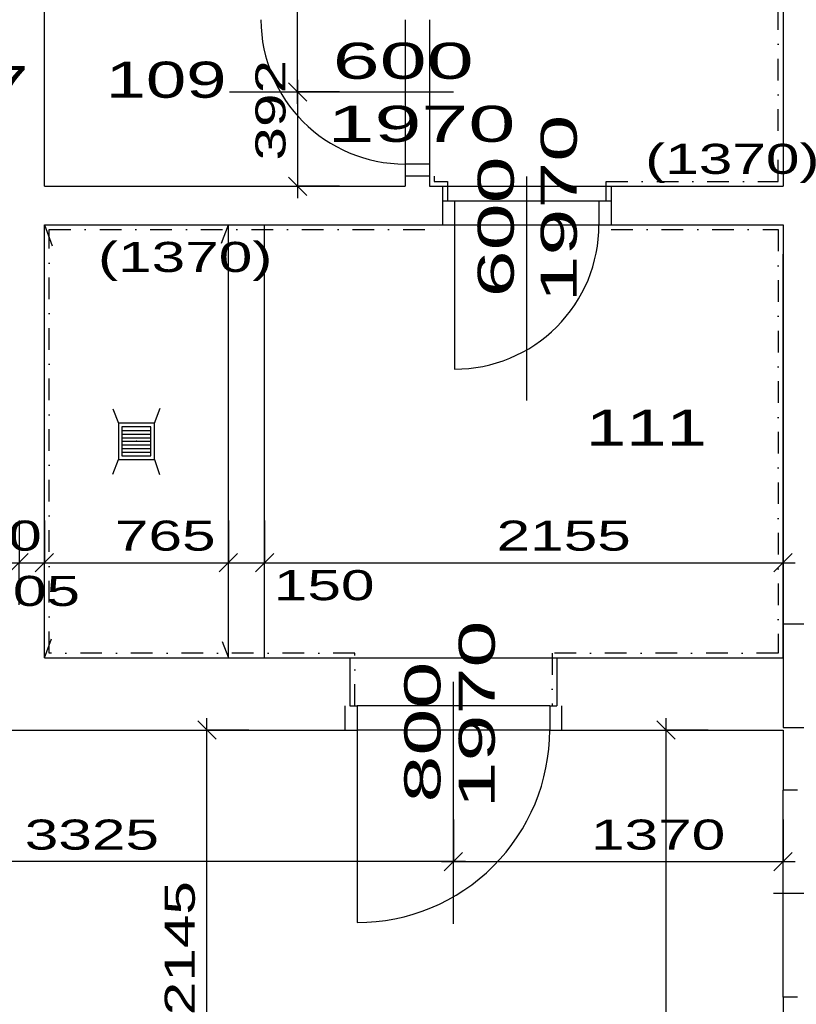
# Model space of a CAD drawing. Extents: x -196363 to 396902, y -489949 to -260582.
# Tile 22 of 256: x 18045 to 21273, y -381833 to -377740. Entities that reach past the tile are written whole.
import ezdxf

# ---------------------------------------------------------------- set-up
doc = ezdxf.new("R2010")
doc.units = 0
doc.header["$MEASUREMENT"] = 0
doc.linetypes.add('DOTDASH', pattern=[1, 0.3, -0.2, 0, -0.2, 0.3])
for name, color, linetype in [('dvere', 1, 'Continuous'), ('koty', 1, 'Continuous'), ('legenda', 1, 'Continuous'), ('noszdiv', 1, 'Continuous'), ('obklady', 14, 'Continuous'), ('popdver', 6, 'Continuous')]:
    doc.layers.add(name, color=color, linetype=linetype)
doc.styles.add('SPIRITTXTSTYLE1', font='ROMAN')
doc.styles.add('SPIRITTXTSTYLE2', font='txt')
doc.linetypes.add('CERCH2', pattern='A,0,-1,[17,dur+dsp vaclavov.shx,S=0.003401,R=0,X=-1,Y=0],0', length=1)
doc.dimstyles.new('SPIRITSTYLE158', dxfattribs={"dimtxt": 125, "dimasz": 12.7, "dimexe": 175, "dimexo": 7969.395996, "dimgap": 50, "dimtad": 1, "dimdec": 3, "dimzin": 0, "dimdsep": 46, "dimlunit": 7, "dimtxsty": 'SPIRITTXTSTYLE1', "dimblk1": '_TICKMARKS158', "dimblk2": '_TICKMARKS158', "dimsah": 1, "dimcen": 0.09, "dimdle": 50, "dimclrd": 1, "dimclre": 1, "dimclrt": 1, "dimadec": 0, "dimazin": 0, "dimtfac": 1, "dimtdec": 4, "dimtofl": 0, "dimtmove": 1, "dimatfit": 0, "dimfxl": 0, "dimtolj": 1, "dimtzin": 0, "dimarcsym": 0})
doc.dimstyles.new('SPIRITSTYLE26', dxfattribs={"dimtxt": 125, "dimasz": 12.7, "dimexe": 175, "dimexo": -175, "dimgap": 50, "dimtad": 1, "dimdec": 3, "dimzin": 0, "dimdsep": 46, "dimlunit": 7, "dimtxsty": 'SPIRITTXTSTYLE1', "dimblk1": '_TICKMARKS26', "dimblk2": '_TICKMARKS26', "dimsah": 1, "dimcen": 0.09, "dimdle": 50, "dimclrd": 1, "dimclre": 1, "dimclrt": 1, "dimadec": 0, "dimazin": 0, "dimtfac": 1, "dimtdec": 4, "dimtofl": 0, "dimtmove": 1, "dimatfit": 0, "dimfxl": 0, "dimtolj": 1, "dimtzin": 0, "dimarcsym": 0})
doc.dimstyles.new('SPIRITSTYLE82', dxfattribs={"dimtxt": 125, "dimasz": 12.7, "dimexe": 175, "dimexo": 144.744827, "dimgap": 50, "dimtad": 1, "dimdec": 3, "dimzin": 0, "dimdsep": 46, "dimlunit": 7, "dimtxsty": 'SPIRITTXTSTYLE1', "dimblk1": '_TICKMARKS82', "dimblk2": '_TICKMARKS82', "dimsah": 1, "dimcen": 0.09, "dimdle": 50, "dimclrd": 1, "dimclre": 1, "dimclrt": 1, "dimadec": 0, "dimazin": 0, "dimtfac": 1, "dimtdec": 4, "dimtofl": 0, "dimtmove": 1, "dimatfit": 0, "dimfxl": 0, "dimtolj": 1, "dimtzin": 0, "dimarcsym": 0})
doc.dimstyles.new('SPIRITSTYLE83', dxfattribs={"dimtxt": 125, "dimasz": 12.7, "dimexe": 175, "dimexo": 83.61367, "dimgap": 50, "dimtad": 1, "dimdec": 3, "dimzin": 0, "dimdsep": 46, "dimlunit": 7, "dimtxsty": 'SPIRITTXTSTYLE1', "dimblk1": '_TICKMARKS83', "dimblk2": '_TICKMARKS83', "dimsah": 1, "dimcen": 0.09, "dimdle": 50, "dimclrd": 1, "dimclre": 1, "dimclrt": 1, "dimadec": 0, "dimazin": 0, "dimtfac": 1, "dimtdec": 4, "dimtofl": 0, "dimtmove": 1, "dimatfit": 0, "dimfxl": 0, "dimtolj": 1, "dimtzin": 0, "dimarcsym": 0})
doc.dimstyles.new('SPIRITSTYLE85', dxfattribs={"dimtxt": 125, "dimasz": 12.7, "dimexe": 175, "dimexo": 220.510742, "dimgap": 50, "dimtad": 1, "dimdec": 3, "dimzin": 0, "dimdsep": 46, "dimlunit": 7, "dimtxsty": 'SPIRITTXTSTYLE1', "dimblk1": '_TICKMARKS85', "dimblk2": '_TICKMARKS85', "dimsah": 1, "dimcen": 0.09, "dimdle": 50, "dimclrd": 1, "dimclre": 1, "dimclrt": 1, "dimadec": 0, "dimazin": 0, "dimtfac": 1, "dimtdec": 4, "dimtofl": 0, "dimtmove": 1, "dimatfit": 0, "dimfxl": 0, "dimtolj": 1, "dimtzin": 0, "dimarcsym": 0})
doc.dimstyles.new('SPIRITSTYLE88', dxfattribs={"dimtxt": 125, "dimasz": 12.7, "dimexe": 175, "dimexo": 107.674217, "dimgap": 50, "dimtad": 1, "dimdec": 3, "dimzin": 0, "dimdsep": 46, "dimlunit": 7, "dimtxsty": 'SPIRITTXTSTYLE1', "dimblk1": '_TICKMARKS88', "dimblk2": '_TICKMARKS88', "dimsah": 1, "dimcen": 0.09, "dimdle": 50, "dimclrd": 1, "dimclre": 1, "dimclrt": 1, "dimadec": 0, "dimazin": 0, "dimtfac": 1, "dimtdec": 4, "dimtofl": 0, "dimtmove": 1, "dimatfit": 0, "dimfxl": 0, "dimtolj": 1, "dimtzin": 0, "dimarcsym": 0})
doc.dimstyles.new('SPIRITSTYLE89', dxfattribs={"dimtxt": 125, "dimasz": 12.7, "dimexe": 175, "dimexo": 206.334869, "dimgap": 50, "dimtad": 1, "dimdec": 3, "dimzin": 0, "dimdsep": 46, "dimlunit": 7, "dimtxsty": 'SPIRITTXTSTYLE1', "dimblk1": '_TICKMARKS89', "dimblk2": '_TICKMARKS89', "dimsah": 1, "dimcen": 0.09, "dimdle": 50, "dimclrd": 1, "dimclre": 1, "dimclrt": 1, "dimadec": 0, "dimazin": 0, "dimtfac": 1, "dimtdec": 4, "dimtofl": 0, "dimtmove": 1, "dimatfit": 0, "dimfxl": 0, "dimtolj": 1, "dimtzin": 0, "dimarcsym": 0})

# ---------------------------------------------------------------- blocks, each defined once
blk = doc.blocks.new('_TICKMARKS82')
at = {"color": 1, "linetype": 'Continuous'}
blk.add_line((-3, -3), (3, 3), dxfattribs=at)
blk = doc.blocks.new('*D171')
at = {"color": 1, "linetype": 'Continuous', "ltscale": 300}
for p, q in [((18823.3, -382887.9, 1723.8), (18823.3, -380642.9, 1723.8)), ((18648.3, -380692.9, 1723.8), (18823.3, -380692.9, 1723.8)), ((18998.3, -380692.9, 1723.8), (18823.3, -380692.9, 1723.8)), ((18648.3, -382837.9, 1723.8), (18823.3, -382837.9, 1723.8)), ((18998.3, -382837.9, 1723.8), (18823.3, -382837.9, 1723.8))]:
    blk.add_line(p, q, dxfattribs=at)
at = {"color": 1, "linetype": 'Continuous', "ltscale": 300, "xscale": 12.69999980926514, "yscale": 12.69999980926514, "zscale": 12.69999980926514}
for p, rotation in [((18823.3, -380692.9, 1723.8), 90.00000250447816), ((18823.3, -382837.9, 1723.8), 270.0000006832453)]:
    blk.add_blockref('_TICKMARKS82', p, dxfattribs=dict(at, rotation=rotation))
at = {"color": 1, "linetype": 'Continuous', "ltscale": 300, "style": 'SPIRITTXTSTYLE1', "width": 1.5}
blk.add_text('2145', height=125, rotation=90, dxfattribs=at).set_placement((18773.3, -381878.5, 1723.8))
blk = doc.blocks.new('_TICKMARKS83')
at = {"color": 1, "linetype": 'Continuous'}
blk.add_line((-3, -3), (3, 3), dxfattribs=at)
blk = doc.blocks.new('*D173')
at = {"color": 1, "linetype": 'Continuous', "ltscale": 300}
for p, q in [((19848, -381064.9, 1723.8), (19848, -381239.9, 1723.8)), ((21218, -381064.9, 1723.8), (21218, -381239.9, 1723.8)), ((19798, -381239.9, 1723.8), (21268, -381239.9, 1723.8)), ((19848, -381414.9, 1723.8), (19848, -381239.9, 1723.8)), ((21218, -381414.9, 1723.8), (21218, -381239.9, 1723.8))]:
    blk.add_line(p, q, dxfattribs=at)
at = {"color": 1, "linetype": 'Continuous', "ltscale": 300, "xscale": 12.69999980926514, "yscale": 12.69999980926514, "zscale": 12.69999980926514, "rotation": 180.0000050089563}
blk.add_blockref('_TICKMARKS83', (19848, -381239.9, 1723.8), dxfattribs=at)
at = {"color": 1, "linetype": 'Continuous', "ltscale": 300, "xscale": 12.69999980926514, "yscale": 12.69999980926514, "zscale": 12.69999980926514}
blk.add_blockref('_TICKMARKS83', (21218, -381239.9, 1723.8), dxfattribs=at)
at = {"color": 1, "linetype": 'Continuous', "ltscale": 300, "style": 'SPIRITTXTSTYLE1', "width": 1.5}
blk.add_text('1370', height=125, dxfattribs=at).set_placement((20419.9, -381190, 1723.8))
blk = doc.blocks.new('_TICKMARKS26')
at = {"color": 1, "linetype": 'Continuous'}
blk.add_line((-3, -3), (3, 3), dxfattribs=at)
blk = doc.blocks.new('*D174')
at = {"color": 1, "linetype": 'Continuous', "ltscale": 300}
for p, q in [((16523, -381064.9, 1723.8), (16523, -381239.9, 1723.8)), ((19848, -381064.9, 1723.8), (19848, -381239.9, 1723.8)), ((19898, -381239.9, 1723.8), (16473, -381239.9, 1723.8)), ((16523, -381414.9, 1723.8), (16523, -381239.9, 1723.8)), ((19848, -381414.9, 1723.8), (19848, -381239.9, 1723.8))]:
    blk.add_line(p, q, dxfattribs=at)
at = {"color": 1, "linetype": 'Continuous', "ltscale": 300, "xscale": 12.69999980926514, "yscale": 12.69999980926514, "zscale": 12.69999980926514}
for p, rotation in [((16523, -381239.9, 1723.8), 180.0000050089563), ((19848, -381239.9, 1723.8), 360.0000100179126)]:
    blk.add_blockref('_TICKMARKS26', p, dxfattribs=dict(at, rotation=rotation))
at = {"color": 1, "linetype": 'Continuous', "ltscale": 300, "style": 'SPIRITTXTSTYLE1', "width": 1.5}
blk.add_text('3325', height=125, rotation=360, dxfattribs=at).set_placement((18066.5, -381190, 1723.8))
blk = doc.blocks.new('*D177')
at = {"color": 1, "linetype": 'Continuous', "ltscale": 300}
for p, q in [((17573, -379822.4, 1723.8), (17573, -379997.4, 1723.8)), ((18043, -379822.4, 1723.8), (18043, -379997.4, 1723.8)), ((17523, -379997.4, 1723.8), (18093, -379997.4, 1723.8)), ((17573, -380172.4, 1723.8), (17573, -379997.4, 1723.8)), ((18043, -380172.4, 1723.8), (18043, -379997.4, 1723.8))]:
    blk.add_line(p, q, dxfattribs=at)
at = {"color": 1, "linetype": 'Continuous', "ltscale": 300, "xscale": 12.69999980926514, "yscale": 12.69999980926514, "zscale": 12.69999980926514, "rotation": 180.0000050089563}
blk.add_blockref('_TICKMARKS26', (17573, -379997.4, 1723.8), dxfattribs=at)
at = {"color": 1, "linetype": 'Continuous', "ltscale": 300, "xscale": 12.69999980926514, "yscale": 12.69999980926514, "zscale": 12.69999980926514}
blk.add_blockref('_TICKMARKS26', (18043, -379997.4, 1723.8), dxfattribs=at)
at = {"color": 1, "linetype": 'Continuous', "ltscale": 300, "style": 'SPIRITTXTSTYLE1', "width": 1.5}
blk.add_text('470', height=125, dxfattribs=at).set_placement((17718.7, -379947.4, 1723.8))
blk = doc.blocks.new('*D178')
at = {"color": 1, "linetype": 'Continuous', "ltscale": 300}
for p, q in [((18043, -379822.4, 1723.8), (18043, -379997.4, 1723.8)), ((18148, -379822.4, 1723.8), (18148, -379997.4, 1723.8)), ((17993, -379997.4, 1723.8), (18198, -379997.4, 1723.8)), ((18043, -380172.4, 1723.8), (18043, -379997.4, 1723.8)), ((18148, -380172.4, 1723.8), (18148, -379997.4, 1723.8))]:
    blk.add_line(p, q, dxfattribs=at)
at = {"color": 1, "linetype": 'Continuous', "ltscale": 300, "xscale": 12.69999980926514, "yscale": 12.69999980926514, "zscale": 12.69999980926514, "rotation": 180.0000050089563}
blk.add_blockref('_TICKMARKS26', (18043, -379997.4, 1723.8), dxfattribs=at)
at = {"color": 1, "linetype": 'Continuous', "ltscale": 300, "xscale": 12.69999980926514, "yscale": 12.69999980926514, "zscale": 12.69999980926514}
blk.add_blockref('_TICKMARKS26', (18148, -379997.4, 1723.8), dxfattribs=at)
at = {"color": 1, "linetype": 'Continuous', "ltscale": 300, "style": 'SPIRITTXTSTYLE1', "width": 1.5}
blk.add_text('105', height=125, dxfattribs=at).set_placement((17877.8, -380177.2, 1723.8))
blk = doc.blocks.new('*D179')
at = {"color": 1, "linetype": 'Continuous', "ltscale": 300}
for p, q in [((18148, -379822.4, 1723.8), (18148, -379997.4, 1723.8)), ((18913, -379822.4, 1723.8), (18913, -379997.4, 1723.8)), ((18098, -379997.4, 1723.8), (18963, -379997.4, 1723.8)), ((18148, -380172.4, 1723.8), (18148, -379997.4, 1723.8)), ((18913, -380172.4, 1723.8), (18913, -379997.4, 1723.8))]:
    blk.add_line(p, q, dxfattribs=at)
at = {"color": 1, "linetype": 'Continuous', "ltscale": 300, "xscale": 12.69999980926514, "yscale": 12.69999980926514, "zscale": 12.69999980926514, "rotation": 180.0000050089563}
blk.add_blockref('_TICKMARKS26', (18148, -379997.4, 1723.8), dxfattribs=at)
at = {"color": 1, "linetype": 'Continuous', "ltscale": 300, "xscale": 12.69999980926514, "yscale": 12.69999980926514, "zscale": 12.69999980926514}
blk.add_blockref('_TICKMARKS26', (18913, -379997.4, 1723.8), dxfattribs=at)
at = {"color": 1, "linetype": 'Continuous', "ltscale": 300, "style": 'SPIRITTXTSTYLE1', "width": 1.5}
blk.add_text('765', height=125, dxfattribs=at).set_placement((18441.2, -379947.4, 1723.8))
blk = doc.blocks.new('*D180')
at = {"color": 1, "linetype": 'Continuous', "ltscale": 300}
for p, q in [((18913, -379822.4, 1723.8), (18913, -379997.4, 1723.8)), ((19063, -379822.4, 1723.8), (19063, -379997.4, 1723.8)), ((18863, -379997.4, 1723.8), (19113, -379997.4, 1723.8)), ((18913, -380172.4, 1723.8), (18913, -379997.4, 1723.8)), ((19063, -380172.4, 1723.8), (19063, -379997.4, 1723.8))]:
    blk.add_line(p, q, dxfattribs=at)
at = {"color": 1, "linetype": 'Continuous', "ltscale": 300, "xscale": 12.69999980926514, "yscale": 12.69999980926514, "zscale": 12.69999980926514, "rotation": 180.0000050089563}
blk.add_blockref('_TICKMARKS26', (18913, -379997.4, 1723.8), dxfattribs=at)
at = {"color": 1, "linetype": 'Continuous', "ltscale": 300, "xscale": 12.69999980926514, "yscale": 12.69999980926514, "zscale": 12.69999980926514}
blk.add_blockref('_TICKMARKS26', (19063, -379997.4, 1723.8), dxfattribs=at)
at = {"color": 1, "linetype": 'Continuous', "ltscale": 300, "style": 'SPIRITTXTSTYLE1', "width": 1.5}
blk.add_text('150', height=125, dxfattribs=at).set_placement((19101.8, -380153.3, 1723.8))
blk = doc.blocks.new('_TICKMARKS85')
at = {"color": 1, "linetype": 'Continuous'}
blk.add_line((-3, -3), (3, 3), dxfattribs=at)
blk = doc.blocks.new('*D181')
at = {"color": 1, "linetype": 'Continuous', "ltscale": 300}
for p, q in [((19063, -379822.4, 1723.8), (19063, -379997.4, 1723.8)), ((21218, -379822.4, 1723.8), (21218, -379997.4, 1723.8)), ((19013, -379997.4, 1723.8), (21268, -379997.4, 1723.8)), ((19063, -380172.4, 1723.8), (19063, -379997.4, 1723.8)), ((21218, -380172.4, 1723.8), (21218, -379997.4, 1723.8))]:
    blk.add_line(p, q, dxfattribs=at)
at = {"color": 1, "linetype": 'Continuous', "ltscale": 300, "xscale": 12.69999980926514, "yscale": 12.69999980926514, "zscale": 12.69999980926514, "rotation": 180.0000050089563}
blk.add_blockref('_TICKMARKS85', (19063, -379997.4, 1723.8), dxfattribs=at)
at = {"color": 1, "linetype": 'Continuous', "ltscale": 300, "xscale": 12.69999980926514, "yscale": 12.69999980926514, "zscale": 12.69999980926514}
blk.add_blockref('_TICKMARKS85', (21218, -379997.4, 1723.8), dxfattribs=at)
at = {"color": 1, "linetype": 'Continuous', "ltscale": 300, "style": 'SPIRITTXTSTYLE1', "width": 1.5}
blk.add_text('2155', height=125, dxfattribs=at).set_placement((20027.4, -379947.4, 1723.8))
blk = doc.blocks.new('_TICKMARKS88')
at = {"color": 1, "linetype": 'Continuous'}
blk.add_line((-3, -3), (3, 3), dxfattribs=at)
blk = doc.blocks.new('*D189')
at = {"color": 1, "linetype": 'Continuous', "ltscale": 300}
for p, q in [((19200.1, -377990.4, 1723.8), (19200.1, -378482.9, 1723.8)), ((19025.1, -378040.4, 1723.8), (19200.1, -378040.4, 1723.8)), ((19375.1, -378040.4, 1723.8), (19200.1, -378040.4, 1723.8)), ((19025.1, -378432.9, 1723.8), (19200.1, -378432.9, 1723.8)), ((19375.1, -378432.9, 1723.8), (19200.1, -378432.9, 1723.8))]:
    blk.add_line(p, q, dxfattribs=at)
at = {"color": 1, "linetype": 'Continuous', "ltscale": 300, "xscale": 12.69999980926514, "yscale": 12.69999980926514, "zscale": 12.69999980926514}
for p, rotation in [((19200.1, -378040.4, 1723.8), 90.00000250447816), ((19200.1, -378432.9, 1723.8), -90.00000250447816)]:
    blk.add_blockref('_TICKMARKS88', p, dxfattribs=dict(at, rotation=rotation))
at = {"color": 1, "linetype": 'Continuous', "ltscale": 300, "style": 'SPIRITTXTSTYLE1', "width": 1.5}
blk.add_text('392', height=125, rotation=450, dxfattribs=at).set_placement((19150.1, -378326, 1723.8))
blk = doc.blocks.new('*D190')
at = {"color": 1, "linetype": 'Continuous', "ltscale": 300}
for p, q in [((19200.1, -378090.4, 1723.8), (19200.1, -377105.4, 1723.8)), ((19025.1, -377155.4, 1723.8), (19200.1, -377155.4, 1723.8)), ((19375.1, -377155.4, 1723.8), (19200.1, -377155.4, 1723.8)), ((19025.1, -378040.4, 1723.8), (19200.1, -378040.4, 1723.8)), ((19375.1, -378040.4, 1723.8), (19200.1, -378040.4, 1723.8))]:
    blk.add_line(p, q, dxfattribs=at)
at = {"color": 1, "linetype": 'Continuous', "ltscale": 300, "xscale": 12.69999980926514, "yscale": 12.69999980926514, "zscale": 12.69999980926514}
for p, rotation in [((19200.1, -377155.4, 1723.8), 90.00000250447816), ((19200.1, -378040.4, 1723.8), 270.0000006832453)]:
    blk.add_blockref('_TICKMARKS26', p, dxfattribs=dict(at, rotation=rotation))
at = {"color": 1, "linetype": 'Continuous', "ltscale": 300, "style": 'SPIRITTXTSTYLE1', "width": 1.5}
blk.add_text('885', height=125, rotation=90, dxfattribs=at).set_placement((19150.1, -377687.2, 1723.8))
blk = doc.blocks.new('_TICKMARKS89')
at = {"color": 1, "linetype": 'Continuous'}
blk.add_line((-3, -3), (3, 3), dxfattribs=at)
blk = doc.blocks.new('*D192')
at = {"color": 1, "linetype": 'Continuous', "ltscale": 300}
for p, q in [((20731.8, -384067.9, 1723.8), (20731.8, -380642.9, 1723.8)), ((20556.8, -380692.9, 1723.8), (20731.8, -380692.9, 1723.8)), ((20906.8, -380692.9, 1723.8), (20731.8, -380692.9, 1723.8)), ((20556.8, -384017.9, 1723.8), (20731.8, -384017.9, 1723.8)), ((20906.8, -384017.9, 1723.8), (20731.8, -384017.9, 1723.8))]:
    blk.add_line(p, q, dxfattribs=at)
at = {"color": 1, "linetype": 'Continuous', "ltscale": 300, "xscale": 12.69999980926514, "yscale": 12.69999980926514, "zscale": 12.69999980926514}
for p, rotation in [((20731.8, -380692.9, 1723.8), 90.00000250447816), ((20731.8, -384017.9, 1723.8), 270.0000006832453)]:
    blk.add_blockref('_TICKMARKS89', p, dxfattribs=dict(at, rotation=rotation))
at = {"color": 1, "linetype": 'Continuous', "ltscale": 300, "style": 'SPIRITTXTSTYLE1', "width": 1.5}
blk.add_text('3325', height=125, rotation=90, dxfattribs=at).set_placement((20681.8, -382474.4, 1723.8))
blk = doc.blocks.new('_TICKMARKS158')
at = {"color": 1, "linetype": 'Continuous'}
blk.add_line((-3, -3), (3, 3), dxfattribs=at)
blk = doc.blocks.new('*D306')
at = {"color": 1, "linetype": 'Continuous', "ltscale": 300}
for p, q in [((12718.6, -370192.9, 1723.8), (12718.6, -387172.9, 1723.8)), ((12543.6, -370242.9, 1723.8), (12718.6, -370242.9, 1723.8)), ((12893.6, -370242.9, 1723.8), (12718.6, -370242.9, 1723.8)), ((12543.6, -387122.9, 1723.8), (12718.6, -387122.9, 1723.8)), ((12893.6, -387122.9, 1723.8), (12718.6, -387122.9, 1723.8))]:
    blk.add_line(p, q, dxfattribs=at)
at = {"color": 1, "linetype": 'Continuous', "ltscale": 300, "xscale": 12.69999980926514, "yscale": 12.69999980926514, "zscale": 12.69999980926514}
for p, rotation in [((12718.6, -370242.9, 1723.8), 90.00000250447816), ((12718.6, -387122.9, 1723.8), -90.00000250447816)]:
    blk.add_blockref('_TICKMARKS158', p, dxfattribs=dict(at, rotation=rotation))
at = {"color": 1, "linetype": 'Continuous', "ltscale": 300, "style": 'SPIRITTXTSTYLE1', "width": 1.5}
blk.add_text('16880', height=125, rotation=450, dxfattribs=at).set_placement((12668.6, -378825.8, 1723.8))

msp = doc.modelspace()

# ---------------------------------------------------------------- linework, layer by layer
at = {"layer": 'dvere', "color": 7, "linetype": 'Continuous', "ltscale": 270}
for p, q in [((19648.00391, -377740.4375, 1723.80005), (19648.00391, -378340.4375, 1723.80005)), ((19748.00391, -377740.4375, 1723.80005), (19748.00391, -378340.4375, 1723.80005)), ((19853.00195, -378492.90625, 1723.80005), (20453.00195, -378492.90625, 1723.80005)), ((19853.00195, -378592.9375, 1723.80005), (20453.00195, -378592.9375, 1723.80005))]:
    msp.add_line(p, q, dxfattribs=at)
at = {"layer": 'dvere', "color": 7, "linetype": 'Continuous', "ltscale": 304.799988}
for p, q in [((19748.00391, -378390.4375, 1723.80005), (19648.00391, -378390.4375, 1723.80005)), ((19802.99609, -378492.90625, 1723.80005), (19802.99609, -378592.9375, 1723.80005)), ((20502.99609, -378492.90625, 1723.80005), (20502.99609, -378592.9375, 1723.80005)), ((19398.02148, -380692.90625, 1723.80005), (19398.02148, -380592.90625, 1723.80005)), ((20298.02344, -380692.90625, 1723.80005), (20298.00977, -380592.875, 1723.80005))]:
    msp.add_line(p, q, dxfattribs=at)
at = {"layer": 'dvere', "color": 7, "linetype": 'Continuous', "ltscale": 300}
for p, q in [((19853.00195, -378592.90625, 3447.6001), (19853.00195, -379192.90625, 3447.6001)), ((19448.01562, -380692.90625, 3447.6001), (19448.01562, -381492.90625, 3447.6001))]:
    msp.add_line(p, q, dxfattribs=at)
at = {"layer": 'dvere', "color": 7, "linetype": 'Continuous', "ltscale": 330}
for p, q in [((20248.01758, -380592.875, 1723.80005), (19448.01562, -380592.90625, 1723.80005)), ((20248.01758, -380692.90625, 1723.80005), (19448.01562, -380692.90625, 1723.80005))]:
    msp.add_line(p, q, dxfattribs=at)
at = {"layer": 'dvere', "color": 7, "linetype": 'Continuous', "ltscale": 300}
for centre, radius, start, end in [((19648.01562, -377740.4375, 3447.6001), 599.97571, 180.00000501, 270.00000068), ((19853.00195, -378592.90625, 3447.6001), 600.00037, 270.00000068, 360.00001002), ((19448.01562, -380692.90625, 3447.6001), 800.00055, 270.00000068, 360.00001002)]:
    msp.add_arc(centre, radius, start, end, dxfattribs=at)
at = {"layer": 'dvere', "color": 7, "linetype": 'Continuous', "ltscale": 250}
for p in [(19648.00391, -378040.4375, 1723.80005), (20153.00195, -378592.9375, 1723.80005), (19848.01562, -380592.90625, 1723.80005)]:
    msp.add_point(p, dxfattribs=at)
at = {"layer": 'dvere', "color": 7, "linetype": 'Continuous', "ltscale": 300}
for p in [(19648.01562, -378040.4375, 3447.6001), (20153.01562, -378592.90625, 3447.6001), (19848.01562, -380692.90625, 3447.6001)]:
    msp.add_point(p, dxfattribs=at)
at = {"layer": 'noszdiv', "color": 1, "linetype": 'Continuous', "ltscale": 300}
for p, q in [((21218.00391, -376762.90625, 2623.80005), (21218.00391, -378432.90625, 2623.80005)), ((18148.00195, -378432.90625, 2623.80005), (18148.00195, -377647.90625, 2623.80005)), ((19748.00391, -378340.40625, 2623.80005), (19648.01562, -378340.40625, 2623.80005)), ((19648.01562, -378340.40625, 2623.80005), (19648.01562, -378432.90625, 2623.80005)), ((19748.00391, -378340.40625, 2623.80005), (19748.00391, -378432.90625, 2623.80005)), ((18148.00195, -378432.90625, 2623.80005), (19648.01562, -378432.90625, 2623.80005)), ((19748.00391, -378432.90625, 2623.80005), (19802.99609, -378432.90625, 2623.80005)), ((19802.99609, -378432.90625, 2623.80005), (19802.99609, -378492.90625, 2623.80005)), ((20503.00977, -378432.90625, 2623.80005), (21218.00391, -378432.90625, 2623.80005)), ((20503.00977, -378432.90625, 2623.80005), (20503.00977, -378492.90625, 2623.80005)), ((19802.99609, -378492.90625, 2623.80005), (19853.00195, -378492.90625, 2623.80005)), ((19853.00195, -378492.90625, 2623.80005), (19853.00195, -378592.90625, 2623.80005)), ((20453.00195, -378492.90625, 2623.80005), (20503.00977, -378492.90625, 2623.80005)), ((20453.00195, -378492.90625, 2623.80005), (20453.00195, -378592.90625, 2623.80005)), ((18148.00195, -378592.90625, 2623.80005), (19802.99609, -378592.90625, 2623.80005)), ((18148.00195, -380392.90625, 2623.80005), (18148.00195, -378592.90625, 2623.80005)), ((18913.00391, -380392.90625, 2623.80005), (18913.00391, -378592.90625, 2623.80005)), ((19062.99805, -380392.90625, 2623.80005), (19062.99805, -378592.90625, 2623.80005)), ((19802.99609, -378592.90625, 2623.80005), (19853.00195, -378592.90625, 2623.80005)), ((20453.00195, -378592.90625, 2623.80005), (20503.00977, -378592.90625, 2623.80005)), ((20503.00977, -378592.90625, 2623.80005), (21218.00391, -378592.90625, 2623.80005)), ((21218.00391, -378592.90625, 2623.80005), (21218.00391, -380392.90625, 2623.80005)), ((21218.00391, -380392.90625, 2623.80005), (21218.00391, -378714.53125, 2623.80005)), ((21648.01758, -380252.875, 2623.80005), (21218.00391, -380252.875, 2623.80005)), ((21218.00391, -380252.875, 2623.80005), (21218.00391, -380682.875, 2623.80005)), ((18148.00195, -380392.90625, 2623.80005), (19418.00195, -380392.90625, 2623.80005)), ((19418.00195, -380392.90625, 2623.80005), (19418.00195, -380592.90625, 2623.80005)), ((20278.00586, -380392.90625, 2623.80005), (21218.00391, -380392.90625, 2623.80005)), ((20278.00586, -380392.90625, 2623.80005), (20278.00586, -380592.90625, 2623.80005)), ((19418.00195, -380592.90625, 2623.80005), (19448.01562, -380592.90625, 2623.80005)), ((19448.01562, -380592.90625, 2623.80005), (19448.01562, -380692.90625, 2623.80005)), ((20248.01758, -380592.90625, 2623.80005), (20278.00586, -380592.90625, 2623.80005)), ((20248.01758, -380592.90625, 2623.80005), (20248.01758, -380692.90625, 2623.80005)), ((16953.01172, -380692.90625, 2623.80005), (19418.00195, -380692.90625, 2623.80005)), ((19418.00195, -380692.90625, 2623.80005), (19448.01562, -380692.90625, 2623.80005)), ((20248.01758, -380692.90625, 2623.80005), (20278.00586, -380692.90625, 2623.80005)), ((20278.00586, -380692.90625, 2623.80005), (21218.00391, -380692.90625, 2623.80005)), ((21218.00391, -380682.875, 2623.80005), (21648.01758, -380682.875, 2623.80005)), ((21218.00391, -380692.90625, 2623.80005), (21218.00391, -380942.875, 2623.80005)), ((21278.00586, -380942.875, 2623.80005), (21218.00391, -380942.875, 2623.80005)), ((21218.00391, -381802.875, 2623.80005), (21218.00391, -386922.875, 2623.80005)), ((21278.00586, -381802.875, 2623.80005), (21218.00391, -381802.875, 2623.80005))]:
    msp.add_line(p, q, dxfattribs=at)
at = {"layer": 'noszdiv', "color": 1, "linetype": 'CERCH2', "ltscale": 300}
for p, q in [((19802.99609, -378432.90625, 2623.80005), (20503.00977, -378432.90625, 2623.80005)), ((19418.00195, -380392.90625, 2623.80005), (20278.00586, -380392.90625, 2623.80005)), ((21218.00391, -381802.875, 2623.80005), (21218.00391, -380942.875, 2623.80005))]:
    msp.add_line(p, q, dxfattribs=at)
at = {"layer": 'obklady', "color": 14, "linetype": 'DOTDASH', "ltscale": 300}
for p, q in [((21198, -378412.9375, 4347.59961), (21198, -376782.90625, 4347.59961)), ((19768.00977, -378390.4375, 4347.59961), (19768.00977, -378412.9375, 4347.59961)), ((19768.00977, -378412.9375, 4347.59961), (19823, -378412.9375, 4347.59961)), ((19823, -378412.9375, 4347.59961), (19823, -378492.90625, 4347.59961)), ((20483.00391, -378492.90625, 4347.59961), (20483.00391, -378412.9375, 4347.59961)), ((20483.00391, -378412.9375, 4347.59961), (21198, -378412.9375, 4347.59961)), ((18168.00781, -380372.90625, 4347.59961), (18167.99414, -378612.90625, 4347.59961)), ((18167.99414, -378612.90625, 4347.59961), (19802.99609, -378612.90625, 4347.59961)), ((20502.99609, -378612.90625, 4347.59961), (21198, -378612.90625, 4347.59961)), ((21198, -378612.90625, 4347.59961), (21198, -380372.90625, 4347.59961)), ((19438.00781, -380372.90625, 4347.59961), (18168.00781, -380372.90625, 4347.59961)), ((19438.00781, -380592.90625, 4347.59961), (19438.00781, -380372.90625, 4347.59961)), ((21198, -380372.90625, 4347.59961), (20258, -380372.90625, 4347.59961)), ((20258, -380372.90625, 4347.59961), (20258, -380592.90625, 4347.59961))]:
    msp.add_line(p, q, dxfattribs=at)
at = {"layer": 'obklady', "color": 14, "linetype": 'Continuous', "ltscale": 300}
for p, q in [((18148.00195, -378592.90625, 4347.59961), (18180.80664, -378680.90625, 4347.59961)), ((18884.30469, -378669.90625, 4347.59961), (18913.00391, -378592.90625, 4347.59961)), ((18433.08203, -379357.75, 4347.59961), (18455.50586, -379417.90625, 4347.59961)), ((18605.5, -379417.90625, 4347.59961), (18629.12695, -379354.5, 4347.59961)), ((18605.5, -379417.90625, 4347.59961), (18455.50586, -379417.90625, 4347.59961)), ((18455.50586, -379417.90625, 4347.59961), (18455.50586, -379567.90625, 4347.59961)), ((18470.5, -379432.90625, 4347.59961), (18470.5, -379552.90625, 4347.59961)), ((18590.50586, -379432.90625, 4347.59961), (18470.5, -379432.90625, 4347.59961)), ((18470.5, -379447.84375, 4347.59961), (18590.50586, -379447.84375, 4347.59961)), ((18590.50586, -379552.90625, 4347.59961), (18590.50586, -379432.90625, 4347.59961)), ((18605.5, -379567.90625, 4347.59961), (18605.5, -379417.90625, 4347.59961)), ((18470.5, -379462.84375, 4347.59961), (18590.50586, -379462.84375, 4347.59961)), ((18470.5, -379477.875, 4347.59961), (18590.50586, -379477.875, 4347.59961)), ((18470.5, -379492.875, 4347.59961), (18590.50586, -379492.875, 4347.59961)), ((18470.5, -379507.875, 4347.59961), (18590.50586, -379507.875, 4347.59961)), ((18470.5, -379522.875, 4347.59961), (18590.50586, -379522.875, 4347.59961)), ((18432.35156, -379630.03125, 4347.59961), (18455.50586, -379567.90625, 4347.59961)), ((18455.50586, -379567.90625, 4347.59961), (18605.5, -379567.90625, 4347.59961)), ((18470.5, -379537.875, 4347.59961), (18590.50586, -379537.875, 4347.59961)), ((18470.5, -379552.90625, 4347.59961), (18590.50586, -379552.90625, 4347.59961)), ((18605.5, -379567.90625, 4347.59961), (18626.88086, -379631.375, 4347.59961)), ((18148.00195, -380392.90625, 4347.59961), (18177.68164, -380313.25, 4347.59961)), ((18887.55469, -380324.625, 4347.59961), (18913.00391, -380392.90625, 4347.59961))]:
    msp.add_line(p, q, dxfattribs=at)
msp.add_point((18530.50391, -379492.90625, 4347.59961), dxfattribs=at)
at = {"layer": 'popdver', "color": 6, "linetype": 'Continuous', "ltscale": 250}
for p, q in [((18917.38086, -378040.4375, 1723.80005), (19848.25195, -378040.4375, 1723.80005)), ((20153.00195, -379323.5625, 1723.80005), (20153.00195, -378392.71875, 1723.80005)), ((19848.01562, -381498.5625, 1723.80005), (19848.01562, -380492.65625, 1723.80005)), ((22156.52734, -381372.875, 1723.80005), (21177.7832, -381372.875, 1723.80005))]:
    msp.add_line(p, q, dxfattribs=at)
at = {"layer": 'popdver', "color": 6, "linetype": 'Continuous', "ltscale": 304.799988}
for p in [(19648.01562, -378040.4375, 1723.80005), (20153.00195, -378592.9375, 1723.80005), (19848.01562, -380692.90625, 1723.80005)]:
    msp.add_point(p, dxfattribs=at)
at = {"layer": 'popdver', "color": 6, "linetype": 'Continuous', "ltscale": 250}
for p in [(19648.01562, -378040.4375, 1723.80005), (20153.00195, -378592.9375, 1723.80005), (19848.01562, -380692.90625, 1723.80005)]:
    msp.add_point(p, dxfattribs=at)

# ---------------------------------------------------------------- texts
at = {"layer": 'legenda', "color": 1, "linetype": 'Continuous', "ltscale": 300, "style": 'SPIRITTXTSTYLE2', "width": 1.5}
for s, p in [('107', (17578.83398, -378083.15625, 1723.80005)), ('109', (18402.87109, -378064.875, 1723.80005)), ('111', (20398.8418, -379511.125, 1723.80005))]:
    msp.add_text(s, height=150, dxfattribs=at).set_placement(p)
at = {"layer": 'obklady', "color": 14, "linetype": 'DOTDASH', "ltscale": 300, "style": 'SPIRITTXTSTYLE1', "width": 1.5}
for p in [(20644.79297, -378381.34375, 2623.80005), (18370.91016, -378789, 2623.80005)]:
    msp.add_text('(1370)', height=125, dxfattribs=at).set_placement(p)
at = {"layer": 'popdver', "color": 6, "linetype": 'Continuous', "ltscale": 250, "style": 'SPIRITTXTSTYLE1', "width": 1.75}
for s, p in [('600', (19346.46484, -377986.3125)), ('1970', (19324.63672, -378248.25))]:
    msp.add_text(s, height=150, dxfattribs=at).set_placement(p)
for s, p in [('1970', (20360.82812, -378916.3125)), ('600', (20098.89062, -378894.46875)), ('1970', (20019.9375, -381018.84375)), ('800', (19793.9043, -380994.4375))]:
    msp.add_text(s, height=150, rotation=90.0000025, dxfattribs=at).set_placement(p)

# ---------------------------------------------------------------- dimensions: what is measured, and where the dimension line sits
at = {"layer": 'koty', "color": 1, "linetype": 'Continuous', "ltscale": 300}
for base, p1, p2, angle, dimstyle, picture, middle in [((12718.603515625, -370242.90625, 1723.8000488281), (20863, -370242.90625, 1723.8000488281), (14823.0087890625, -387122.875, 1723.8000488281), 90.0000025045, 'SPIRITSTYLE158', '*D306', (12718.603515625, -378682.90625, 1723.8000488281)), ((19200.05664, -378040.4375, 1723.80005), (19200.05664, -378040.4375, 1723.80005), (19200.05664, -377155.40625, 1723.80005), 90.0000025, 'SPIRITSTYLE26', '*D190', (19200.05664, -377597.90625, 1723.80005)), ((19200.05664, -378040.4375, 1723.80005), (18917.38086, -378040.4375, 1723.80005), (18917.38086, -378432.90625, 1723.80005), 90.0000025, 'SPIRITSTYLE88', '*D189', (19200.05664, -378236.65625, 1723.80005)), ((18823.27344, -382837.90625, 1723.80005), (19143.01758, -382837.90625, 1723.80005), (19143.01758, -380692.90625, 1723.80005), 90.0000025, 'SPIRITSTYLE82', '*D171', (18823.27344, -381765.40625, 1723.80005)), ((20731.84375, -384017.90625, 1723.80005), (20350.50977, -384017.90625, 1723.80005), (20350.50977, -380692.90625, 1723.80005), 90.0000025, 'SPIRITSTYLE89', '*D192', (20731.84375, -382355.40625, 1723.80005))]:
    dim = msp.add_linear_dim(base=base, p1=p1, p2=p2, angle=angle, dimstyle=dimstyle, dxfattribs=at)
    dim.commit()
    dim.dimension.update_dxf_attribs({"geometry": picture, "text_midpoint": middle})
for base, p1, p2, dimstyle, picture, middle in [((17573.00586, -379997.40625, 1723.80005), (17573.00586, -379997.40625, 1723.80005), (18043.00391, -379997.40625, 1723.80005), 'SPIRITSTYLE26', '*D177', (17808.00391, -379997.40625, 1723.80005)), ((18148.00195, -379997.40625, 1723.80005), (18148.00195, -379997.40625, 1723.80005), (18913.00391, -379997.40625, 1723.80005), 'SPIRITSTYLE26', '*D179', (18530.50391, -379997.40625, 1723.80005)), ((19062.99805, -379997.40625, 1723.80005), (19062.99805, -380392.90625, 1723.80005), (21218.00391, -380392.90625, 1723.80005), 'SPIRITSTYLE85', '*D181', (20140.5, -379997.40625, 1723.80005)), ((19848.01562, -381239.9375, 1723.80005), (19848.01562, -381239.9375, 1723.80005), (16522.99805, -381239.9375, 1723.80005), 'SPIRITSTYLE26', '*D174', (18185.50781, -381239.9375, 1723.80005)), ((19848.01562, -381239.9375, 1723.80005), (19848.01562, -381498.5625, 1723.80005), (21218.00391, -381498.5625, 1723.80005), 'SPIRITSTYLE83', '*D173', (20533.00977, -381239.9375, 1723.80005))]:
    dim = msp.add_linear_dim(base=base, p1=p1, p2=p2, dimstyle=dimstyle, dxfattribs=at)
    dim.commit()
    dim.dimension.update_dxf_attribs({"geometry": picture, "text_midpoint": middle})
for base, p1, p2, picture, middle in [((18043.00391, -379997.40625, 1723.80005), (18043.00391, -379997.40625, 1723.80005), (18148.00195, -379997.40625, 1723.80005), '*D178', (18020.69922, -380177.25)), ((18913.00391, -379997.40625, 1723.80005), (18913.00391, -379997.40625, 1723.80005), (19062.99805, -379997.40625, 1723.80005), '*D180', (19250.57617, -380153.28125))]:
    dim = msp.add_linear_dim(base=base, p1=p1, p2=p2, dimstyle='SPIRITSTYLE26', dxfattribs=at)
    dim.commit()
    dim.dimension.update_dxf_attribs({"geometry": picture, "text_midpoint": middle, "dimtype": 160})

doc.saveas('drawing.dxf')
